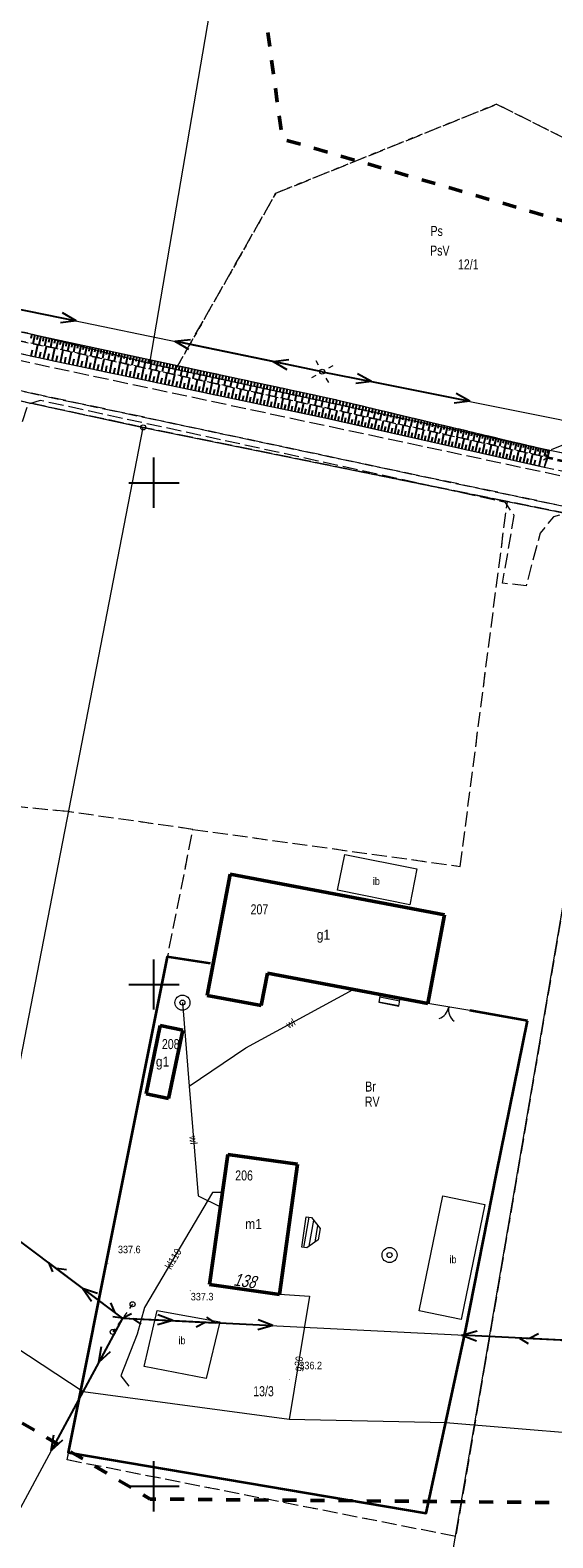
# Model space of a CAD drawing. Header units: metres. Extents: x 7523615 to 7533948, y 5492686 to 5502120.
# Tile 98 of 256: x 7529488 to 7529540, y 5497995 to 5498145. Entities that reach past the tile are written whole.
import ezdxf
from ezdxf.enums import TextEntityAlignment as Align

# ---------------------------------------------------------------- set-up
doc = ezdxf.new("R2010")
doc.units = ezdxf.units.M
for name, pattern in [('1.0_0.5', [1.5, 1, -0.5]), ('1.4_1.4', [2.8, 1.4, -1.4]), ('1.5_0.5', [2, 1.5, -0.5]), ('219-500', [0]), ('egkk-500', [2, 1.5, -0.5]), ('egug-500', [1, 0.5, -0.5]), ('otkz_500', [1, 0.5, -0.5]), ('otob_500', [0]), ('suep_nn_500', [0]), ('supp_500', [1, 0.5, -0.5]), ('sutp_500', [0])]:
    doc.linetypes.add(name, pattern=pattern)
doc.layers.get('0').update_dxf_attribs({"color": 2, "lineweight": 5})
doc.styles.get("Standard").update_dxf_attribs({"font": 'Working1250', "width": 0.75})
doc.linetypes.add('902-500', pattern='A,3.75,0,[1,ksztalty.shx,S=0.5,R=0,X=0,Y=0],3.75', length=7.5)

# ---------------------------------------------------------------- blocks, each defined once
blk = doc.blocks.new('202')
at = {"color": 0, "linetype": 'Continuous', "lineweight": 0}
blk.add_circle((0, 0), 0.25, dxfattribs=at)
blk = doc.blocks.new('203')
at = {"linetype": 'Continuous', "lineweight": 0}
h = blk.add_hatch(color=0, dxfattribs=at)
edge = h.paths.add_edge_path()
edge.add_arc((0, 0), 0.045, 0, 360)
blk = doc.blocks.new('SM01')
at = {"color": 0, "linetype": 'Continuous', "lineweight": 13}
for p, q in [((-0.53, 0.531), (-0.883, 0.884)), ((0.531, 0.531), (0.884, 0.884)), ((-0.53, -0.53), (-0.883, -0.883)), ((0.531, -0.53), (0.884, -0.883))]:
    blk.add_line(p, q, dxfattribs=at)
blk.add_circle((0, 0), 0.25, dxfattribs=at)
blk = doc.blocks.new('US13')
at = {"color": 0, "linetype": 'Continuous', "lineweight": 13}
for radius in [0.75, 0.25]:
    blk.add_circle((0, 0), radius, dxfattribs=at)
blk = doc.blocks.new('IB05')
at = {"color": 0, "linetype": 'Continuous', "lineweight": 13}
for q in [(0.354, 0.354), (0.354, -0.354)]:
    blk.add_line((0, 0), q, dxfattribs=at)
blk = doc.blocks.new('SM05')
at = {"color": 0, "linetype": 'Continuous', "lineweight": 13}
blk.add_circle((0, 0), 0.25, dxfattribs=at)
blk = doc.blocks.new('SUEP1')
at = {"color": 0, "linetype": 'Continuous'}
for p, q in [((0, 0), (5, 0)), ((5, 0), (3.5, 0.5)), ((5, 0), (3.5, -0.5)), ((5, 0), (15, 0)), ((15, 0), (13.5, 0.5)), ((15, 0), (13.5, -0.5))]:
    blk.add_line(p, q, dxfattribs=at)
blk = doc.blocks.new('SUTP')
at = {"color": 0, "linetype": 'Continuous'}
for p, q in [((0, 0), (0.866, 0.5)), ((0, 0), (9.232, 0)), ((1.866, -0.5), (1, 0)), ((7.366, -0.5), (8.232, 0)), ((9.232, 0), (8.366, 0.5))]:
    blk.add_line(p, q, dxfattribs=at)
blk = doc.blocks.new('OK02')
at = {"color": 0, "linetype": 'Continuous', "lineweight": 0}
for centre, start, end in [((-1.5, 0), 0, 60), ((1.5, 0), 120, 180)]:
    blk.add_arc(centre, 1.5, start, end, dxfattribs=at)
blk = doc.blocks.new('PW01')
at = {"linetype": 'Continuous', "lineweight": 13}
h = blk.add_hatch(color=0, dxfattribs=at)
edge = h.paths.add_edge_path()
edge.add_arc((0, 0), 0.045, 0, 360)
blk = doc.blocks.new('RAMKA500K')
at = {"color": 0}
for p, q in [((297.5, 250), (302.5, 250)), ((300, 247.5), (300, 250)), ((300, 97.5), (300, 102.5)), ((297.5, 100), (302.5, 100)), ((300, 47.5), (300, 52.5)), ((297.5, 50), (302.5, 50)), ((300, 0), (300, 2.5)), ((297.5, 0), (302.5, 0))]:
    blk.add_line(p, q, dxfattribs=at)

msp = doc.modelspace()

# ---------------------------------------------------------------- linework, layer by layer
at = {"layer": '000 Inne (niezydentyfikowane)', "color": 7, "linetype": 'CONTINUOUS', "lineweight": 25, "flags": 128}
for points in [[(7529487.84, 5498114.79), (7529487.74, 5498114.35)], [(7529488.13, 5498114.73), (7529487.94, 5498113.85)], [(7529488.42, 5498114.66), (7529488.33, 5498114.23)], [(7529488.71, 5498114.6), (7529488.52, 5498113.73)], [(7529489, 5498114.54), (7529488.91, 5498114.1)], [(7529489.29, 5498114.47), (7529489.1, 5498113.61)], [(7529487.75, 5498112.6), (7529487.89, 5498113.22)], [(7529488.17, 5498112.51), (7529488.44, 5498113.75)], [(7529488.59, 5498112.42), (7529488.72, 5498113.04)], [(7529489, 5498112.33), (7529489.28, 5498113.58)], [(7529489.58, 5498114.41), (7529489.49, 5498113.98)], [(7529489.87, 5498114.35), (7529489.68, 5498113.49)], [(7529489.84, 5498112.14), (7529490.12, 5498113.4)], [(7529490.15, 5498114.29), (7529490.06, 5498113.86)], [(7529490.44, 5498114.23), (7529490.25, 5498113.37)], [(7529490.72, 5498114.17), (7529490.63, 5498113.74)], [(7529490.68, 5498111.97), (7529490.94, 5498113.22)], [(7529491.01, 5498114.1), (7529490.82, 5498113.25)], [(7529491.29, 5498114.04), (7529491.2, 5498113.61)], [(7529491.58, 5498113.98), (7529491.39, 5498113.12)], [(7529491.51, 5498111.79), (7529491.77, 5498113.04)], [(7529491.86, 5498113.92), (7529491.77, 5498113.49)], [(7529492.15, 5498113.86), (7529491.97, 5498113)], [(7529492.44, 5498113.8), (7529492.34, 5498113.37)], [(7529492.73, 5498113.74), (7529492.54, 5498112.87)], [(7529493.01, 5498113.67), (7529492.92, 5498113.24)], [(7529493.3, 5498113.61), (7529493.12, 5498112.74)], [(7529493.59, 5498113.55), (7529493.5, 5498113.11)], [(7529493.88, 5498113.49), (7529493.69, 5498112.62)], [(7529494.17, 5498113.42), (7529494.08, 5498112.99)], [(7529494.46, 5498113.36), (7529494.28, 5498112.49)], [(7529494.75, 5498113.3), (7529494.66, 5498112.86)], [(7529495.05, 5498113.24), (7529494.86, 5498112.36)], [(7529495.34, 5498113.17), (7529495.24, 5498112.73)], [(7529495.63, 5498113.11), (7529495.44, 5498112.23)], [(7529495.93, 5498113.05), (7529495.83, 5498112.61)], [(7529496.22, 5498112.99), (7529496.03, 5498112.1)], [(7529496.52, 5498112.92), (7529496.42, 5498112.48)], [(7529489.42, 5498112.23), (7529489.56, 5498112.86)], [(7529490.26, 5498112.05), (7529490.39, 5498112.68)], [(7529491.1, 5498111.88), (7529491.23, 5498112.5)], [(7529491.93, 5498111.7), (7529492.06, 5498112.33)], [(7529492.34, 5498111.62), (7529492.6, 5498112.86)], [(7529492.75, 5498111.53), (7529492.88, 5498112.15)], [(7529493.16, 5498111.45), (7529493.42, 5498112.68)], [(7529493.57, 5498111.36), (7529493.7, 5498111.97)], [(7529493.97, 5498111.27), (7529494.23, 5498112.5)], [(7529494.38, 5498111.19), (7529494.51, 5498111.8)], [(7529494.78, 5498111.1), (7529495.04, 5498112.32)], [(7529495.19, 5498111.02), (7529495.31, 5498111.63)], [(7529495.59, 5498110.94), (7529495.84, 5498112.14)], [(7529495.99, 5498110.85), (7529496.12, 5498111.45)], [(7529496.39, 5498110.77), (7529496.64, 5498111.97)], [(7529496.81, 5498112.86), (7529496.62, 5498111.97)], [(7529497.11, 5498112.8), (7529497.01, 5498112.35)], [(7529497.18, 5498110.6), (7529497.43, 5498111.79)], [(7529497.4, 5498112.73), (7529497.21, 5498111.84)], [(7529497.7, 5498112.67), (7529497.6, 5498112.22)], [(7529498, 5498112.6), (7529497.81, 5498111.71)], [(7529497.97, 5498110.44), (7529498.22, 5498111.62)], [(7529498.3, 5498112.54), (7529498.2, 5498112.09)], [(7529498.59, 5498112.48), (7529498.4, 5498111.58)], [(7529498.75, 5498110.27), (7529499, 5498111.45)], [(7529498.89, 5498112.41), (7529498.8, 5498111.96)], [(7529499.19, 5498112.35), (7529499, 5498111.45)], [(7529499.49, 5498112.28), (7529499.4, 5498111.83)], [(7529499.79, 5498112.22), (7529499.6, 5498111.31)], [(7529500.1, 5498112.15), (7529500, 5498111.7)], [(7529500.4, 5498112.09), (7529500.2, 5498111.18)], [(7529500.7, 5498112.02), (7529500.6, 5498111.57)], [(7529501, 5498111.96), (7529500.81, 5498111.05)], [(7529501.31, 5498111.89), (7529501.21, 5498111.44)], [(7529501.61, 5498111.83), (7529501.41, 5498110.91)], [(7529501.92, 5498111.76), (7529501.82, 5498111.31)], [(7529502.22, 5498111.7), (7529502.02, 5498110.78)], [(7529502.53, 5498111.63), (7529502.43, 5498111.17)], [(7529502.83, 5498111.57), (7529502.64, 5498110.65)], [(7529503.14, 5498111.5), (7529503.04, 5498111.04)], [(7529503.45, 5498111.43), (7529503.25, 5498110.51)], [(7529496.79, 5498110.68), (7529496.91, 5498111.28)], [(7529497.58, 5498110.52), (7529497.7, 5498111.11)], [(7529498.36, 5498110.35), (7529498.49, 5498110.94)], [(7529499.14, 5498110.19), (7529499.27, 5498110.78)], [(7529499.53, 5498110.11), (7529499.78, 5498111.28)], [(7529499.92, 5498110.03), (7529500.04, 5498110.61)], [(7529500.3, 5498109.95), (7529500.55, 5498111.11)], [(7529500.69, 5498109.87), (7529500.81, 5498110.44)], [(7529501.07, 5498109.79), (7529501.31, 5498110.94)], [(7529501.45, 5498109.71), (7529501.57, 5498110.28)], [(7529501.83, 5498109.63), (7529502.07, 5498110.77)], [(7529502.21, 5498109.55), (7529502.33, 5498110.12)], [(7529502.59, 5498109.47), (7529502.83, 5498110.6)], [(7529502.97, 5498109.39), (7529503.09, 5498109.95)], [(7529503.34, 5498109.31), (7529503.58, 5498110.44)], [(7529503.76, 5498111.37), (7529503.66, 5498110.91)], [(7529504.06, 5498111.3), (7529503.87, 5498110.37)], [(7529504.09, 5498109.15), (7529504.33, 5498110.27)], [(7529504.37, 5498111.24), (7529504.27, 5498110.77)], [(7529504.68, 5498111.17), (7529504.48, 5498110.24)], [(7529504.83, 5498109), (7529505.07, 5498110.11)], [(7529504.99, 5498111.1), (7529504.89, 5498110.64)], [(7529505.31, 5498111.04), (7529505.11, 5498110.1)], [(7529505.62, 5498110.97), (7529505.52, 5498110.5)], [(7529505.57, 5498108.84), (7529505.8, 5498109.95)], [(7529505.93, 5498110.9), (7529505.73, 5498109.96)], [(7529506.24, 5498110.84), (7529506.14, 5498110.36)], [(7529506.56, 5498110.77), (7529506.35, 5498109.83)], [(7529506.87, 5498110.7), (7529506.77, 5498110.23)], [(7529507.18, 5498110.63), (7529506.98, 5498109.69)], [(7529507.5, 5498110.57), (7529507.4, 5498110.09)], [(7529507.82, 5498110.5), (7529507.61, 5498109.55)], [(7529508.13, 5498110.43), (7529508.03, 5498109.95)], [(7529508.45, 5498110.36), (7529508.24, 5498109.41)], [(7529508.77, 5498110.29), (7529508.66, 5498109.82)], [(7529509.08, 5498110.23), (7529508.88, 5498109.27)], [(7529509.4, 5498110.16), (7529509.3, 5498109.68)], [(7529509.72, 5498110.09), (7529509.52, 5498109.13)], [(7529510.04, 5498110.02), (7529509.94, 5498109.54)], [(7529510.36, 5498109.95), (7529510.16, 5498108.99)], [(7529503.72, 5498109.23), (7529503.84, 5498109.79)], [(7529504.46, 5498109.07), (7529504.58, 5498109.63)], [(7529505.2, 5498108.92), (7529505.32, 5498109.47)], [(7529505.94, 5498108.76), (7529506.05, 5498109.32)], [(7529506.3, 5498108.69), (7529506.53, 5498109.79)], [(7529506.67, 5498108.61), (7529506.78, 5498109.16)], [(7529507.03, 5498108.54), (7529507.26, 5498109.63)], [(7529507.39, 5498108.46), (7529507.51, 5498109)], [(7529507.75, 5498108.38), (7529507.98, 5498109.47)], [(7529508.11, 5498108.31), (7529508.23, 5498108.85)], [(7529508.47, 5498108.23), (7529508.7, 5498109.31)], [(7529508.83, 5498108.16), (7529508.94, 5498108.69)], [(7529509.18, 5498108.08), (7529509.41, 5498109.15)], [(7529509.54, 5498108.01), (7529509.65, 5498108.54)], [(7529509.89, 5498107.94), (7529510.11, 5498109)], [(7529510.68, 5498109.88), (7529510.58, 5498109.4)], [(7529510.59, 5498107.79), (7529510.82, 5498108.84)], [(7529511, 5498109.81), (7529510.8, 5498108.85)], [(7529511.33, 5498109.74), (7529511.22, 5498109.26)], [(7529511.29, 5498107.64), (7529511.51, 5498108.69)], [(7529511.65, 5498109.68), (7529511.44, 5498108.7)], [(7529511.97, 5498109.61), (7529511.87, 5498109.12)], [(7529511.99, 5498107.5), (7529512.21, 5498108.54)], [(7529512.3, 5498109.54), (7529512.09, 5498108.56)], [(7529512.62, 5498109.47), (7529512.52, 5498108.98)], [(7529512.95, 5498109.4), (7529512.74, 5498108.42)], [(7529513.27, 5498109.33), (7529513.17, 5498108.84)], [(7529513.6, 5498109.26), (7529513.39, 5498108.28)], [(7529513.93, 5498109.19), (7529513.82, 5498108.69)], [(7529514.25, 5498109.12), (7529514.04, 5498108.13)], [(7529514.58, 5498109.05), (7529514.48, 5498108.55)], [(7529514.91, 5498108.98), (7529514.7, 5498107.99)], [(7529515.24, 5498108.9), (7529515.13, 5498108.41)], [(7529515.57, 5498108.83), (7529515.36, 5498107.84)], [(7529515.9, 5498108.76), (7529515.79, 5498108.27)], [(7529516.23, 5498108.69), (7529516.02, 5498107.7)], [(7529516.56, 5498108.62), (7529516.46, 5498108.12)], [(7529516.9, 5498108.55), (7529516.68, 5498107.55)], [(7529517.23, 5498108.48), (7529517.12, 5498107.98)], [(7529510.24, 5498107.86), (7529510.35, 5498108.39)], [(7529510.94, 5498107.71), (7529511.05, 5498108.24)], [(7529511.64, 5498107.57), (7529511.75, 5498108.09)], [(7529512.33, 5498107.42), (7529512.44, 5498107.94)], [(7529512.68, 5498107.35), (7529512.89, 5498108.38)], [(7529513.02, 5498107.28), (7529513.13, 5498107.79)], [(7529513.36, 5498107.21), (7529513.58, 5498108.23)], [(7529513.7, 5498107.14), (7529513.81, 5498107.65)], [(7529514.04, 5498107.06), (7529514.26, 5498108.08)], [(7529514.38, 5498106.99), (7529514.49, 5498107.5)], [(7529514.72, 5498106.92), (7529514.93, 5498107.94)], [(7529515.05, 5498106.85), (7529515.16, 5498107.36)], [(7529515.39, 5498106.78), (7529515.6, 5498107.79)], [(7529515.72, 5498106.71), (7529515.83, 5498107.21)], [(7529516.05, 5498106.64), (7529516.26, 5498107.64)], [(7529516.39, 5498106.57), (7529516.49, 5498107.07)], [(7529516.72, 5498106.5), (7529516.92, 5498107.5)], [(7529517.05, 5498106.43), (7529517.15, 5498106.93)], [(7529517.56, 5498108.41), (7529517.35, 5498107.4)], [(7529517.37, 5498106.36), (7529517.6, 5498107.35)], [(7529517.9, 5498108.33), (7529517.78, 5498107.83)], [(7529518.23, 5498108.25), (7529517.99, 5498107.26)], [(7529518.03, 5498106.22), (7529518.25, 5498107.2)], [(7529518.56, 5498108.17), (7529518.45, 5498107.68)], [(7529518.89, 5498108.1), (7529518.66, 5498107.11)], [(7529518.69, 5498106.07), (7529518.91, 5498107.05)], [(7529519.22, 5498108.02), (7529519.11, 5498107.53)], [(7529519.55, 5498107.94), (7529519.32, 5498106.96)], [(7529519.88, 5498107.86), (7529519.76, 5498107.38)], [(7529520.2, 5498107.79), (7529519.97, 5498106.82)], [(7529520.52, 5498107.71), (7529520.41, 5498107.23)], [(7529520.84, 5498107.63), (7529520.62, 5498106.67)], [(7529521.16, 5498107.56), (7529521.05, 5498107.08)], [(7529521.48, 5498107.48), (7529521.26, 5498106.53)], [(7529521.8, 5498107.41), (7529521.69, 5498106.93)], [(7529522.11, 5498107.33), (7529521.89, 5498106.39)], [(7529522.43, 5498107.26), (7529522.32, 5498106.79)], [(7529522.74, 5498107.18), (7529522.52, 5498106.25)], [(7529523.05, 5498107.11), (7529522.94, 5498106.64)], [(7529523.36, 5498107.03), (7529523.14, 5498106.11)], [(7529523.67, 5498106.96), (7529523.56, 5498106.5)], [(7529517.7, 5498106.29), (7529517.81, 5498106.78)], [(7529518.36, 5498106.14), (7529518.47, 5498106.63)], [(7529519.02, 5498105.99), (7529519.13, 5498106.49)], [(7529519.35, 5498105.92), (7529519.57, 5498106.91)], [(7529519.68, 5498105.84), (7529519.79, 5498106.34)], [(7529520.01, 5498105.77), (7529520.23, 5498106.76)], [(7529520.34, 5498105.7), (7529520.45, 5498106.19)], [(7529520.67, 5498105.62), (7529520.89, 5498106.61)], [(7529521, 5498105.55), (7529521.11, 5498106.04)], [(7529521.33, 5498105.47), (7529521.55, 5498106.47)], [(7529521.66, 5498105.4), (7529521.77, 5498105.89)], [(7529521.99, 5498105.32), (7529522.22, 5498106.32)], [(7529522.33, 5498105.25), (7529522.44, 5498105.75)], [(7529522.66, 5498105.17), (7529522.88, 5498106.17)], [(7529522.99, 5498105.1), (7529523.1, 5498105.6)], [(7529523.32, 5498105.02), (7529523.55, 5498106.02)], [(7529523.66, 5498104.95), (7529523.77, 5498105.45)], [(7529523.97, 5498106.89), (7529523.76, 5498105.97)], [(7529523.99, 5498104.87), (7529524.21, 5498105.87)], [(7529524.28, 5498106.82), (7529524.17, 5498106.36)], [(7529524.58, 5498106.74), (7529524.37, 5498105.84)], [(7529524.66, 5498104.72), (7529524.88, 5498105.72)], [(7529524.88, 5498106.67), (7529524.78, 5498106.22)], [(7529525.18, 5498106.6), (7529524.97, 5498105.7)], [(7529525.32, 5498104.57), (7529525.55, 5498105.58)], [(7529525.48, 5498106.53), (7529525.38, 5498106.08)], [(7529525.78, 5498106.46), (7529525.57, 5498105.57)], [(7529526.08, 5498106.39), (7529525.97, 5498105.95)], [(7529525.99, 5498104.42), (7529526.22, 5498105.43)], [(7529526.37, 5498106.32), (7529526.16, 5498105.44)], [(7529526.67, 5498106.25), (7529526.56, 5498105.81)], [(7529526.96, 5498106.18), (7529526.75, 5498105.31)], [(7529527.25, 5498106.11), (7529527.15, 5498105.68)], [(7529527.54, 5498106.04), (7529527.34, 5498105.18)], [(7529527.83, 5498105.97), (7529527.73, 5498105.54)], [(7529528.12, 5498105.9), (7529527.91, 5498105.05)], [(7529528.4, 5498105.84), (7529528.3, 5498105.41)], [(7529528.69, 5498105.77), (7529528.48, 5498104.92)], [(7529528.97, 5498105.7), (7529528.87, 5498105.28)], [(7529529.25, 5498105.63), (7529529.05, 5498104.8)], [(7529529.53, 5498105.57), (7529529.43, 5498105.15)], [(7529529.81, 5498105.5), (7529529.61, 5498104.67)], [(7529530.09, 5498105.44), (7529529.99, 5498105.02)], [(7529524.32, 5498104.8), (7529524.43, 5498105.3)], [(7529524.99, 5498104.65), (7529525.1, 5498105.15)], [(7529525.66, 5498104.5), (7529525.77, 5498105)], [(7529526.33, 5498104.35), (7529526.44, 5498104.85)], [(7529526.66, 5498104.27), (7529526.89, 5498105.28)], [(7529527, 5498104.2), (7529527.11, 5498104.7)], [(7529527.33, 5498104.12), (7529527.56, 5498105.13)], [(7529527.67, 5498104.05), (7529527.78, 5498104.55)], [(7529528, 5498103.97), (7529528.23, 5498104.98)], [(7529528.34, 5498103.89), (7529528.45, 5498104.4)], [(7529528.68, 5498103.82), (7529528.9, 5498104.83)], [(7529529.01, 5498103.74), (7529529.13, 5498104.25)], [(7529529.35, 5498103.67), (7529529.58, 5498104.68)], [(7529529.69, 5498103.59), (7529529.8, 5498104.1)], [(7529530.02, 5498103.52), (7529530.25, 5498104.53)], [(7529530.36, 5498105.37), (7529530.17, 5498104.55)], [(7529530.36, 5498103.44), (7529530.47, 5498103.95)], [(7529530.64, 5498105.3), (7529530.54, 5498104.89)], [(7529530.7, 5498103.36), (7529530.93, 5498104.38)], [(7529530.91, 5498105.24), (7529530.72, 5498104.42)], [(7529531.18, 5498105.17), (7529531.09, 5498104.77)], [(7529531.45, 5498105.11), (7529531.26, 5498104.3)], [(7529531.37, 5498103.21), (7529531.6, 5498104.23)], [(7529531.72, 5498105.05), (7529531.63, 5498104.64)], [(7529531.99, 5498104.98), (7529531.8, 5498104.18)], [(7529532.05, 5498103.06), (7529532.28, 5498104.08)], [(7529532.26, 5498104.92), (7529532.17, 5498104.52)], [(7529532.53, 5498104.86), (7529532.34, 5498104.06)], [(7529532.79, 5498104.79), (7529532.7, 5498104.4)], [(7529532.73, 5498102.91), (7529532.96, 5498103.92)], [(7529533.06, 5498104.73), (7529532.87, 5498103.94)], [(7529533.32, 5498104.67), (7529533.22, 5498104.28)], [(7529533.58, 5498104.61), (7529533.39, 5498103.83)], [(7529533.84, 5498104.54), (7529533.75, 5498104.16)], [(7529534.1, 5498104.48), (7529533.91, 5498103.71)], [(7529534.35, 5498104.42), (7529534.26, 5498104.04)], [(7529534.61, 5498104.36), (7529534.43, 5498103.6)], [(7529534.87, 5498104.3), (7529534.78, 5498103.92)], [(7529535.12, 5498104.24), (7529534.94, 5498103.48)], [(7529535.37, 5498104.18), (7529535.28, 5498103.8)], [(7529535.62, 5498104.12), (7529535.45, 5498103.37)], [(7529535.87, 5498104.06), (7529535.79, 5498103.69)], [(7529536.12, 5498104), (7529535.95, 5498103.26)], [(7529536.37, 5498103.94), (7529536.28, 5498103.57)], [(7529531.04, 5498103.29), (7529531.15, 5498103.79)], [(7529531.71, 5498103.14), (7529531.83, 5498103.64)], [(7529532.39, 5498102.98), (7529532.51, 5498103.49)], [(7529533.07, 5498102.83), (7529533.18, 5498103.34)], [(7529533.41, 5498102.75), (7529533.64, 5498103.77)], [(7529533.75, 5498102.68), (7529533.86, 5498103.19)], [(7529534.09, 5498102.6), (7529534.32, 5498103.62)], [(7529534.43, 5498102.52), (7529534.54, 5498103.03)], [(7529534.77, 5498102.45), (7529535, 5498103.47)], [(7529535.11, 5498102.37), (7529535.23, 5498102.88)], [(7529535.45, 5498102.29), (7529535.68, 5498103.32)], [(7529535.79, 5498102.22), (7529535.91, 5498102.73)], [(7529536.14, 5498102.14), (7529536.37, 5498103.16)], [(7529536.62, 5498103.88), (7529536.44, 5498103.15)], [(7529536.48, 5498102.06), (7529536.59, 5498102.58)], [(7529536.86, 5498103.82), (7529536.78, 5498103.46)], [(7529536.82, 5498101.99), (7529537.05, 5498103.01)], [(7529537.11, 5498103.77), (7529536.94, 5498103.04)], [(7529537.17, 5498101.91), (7529537.28, 5498102.42)], [(7529537.35, 5498103.71), (7529537.27, 5498103.35)], [(7529537.6, 5498103.65), (7529537.42, 5498102.93)], [(7529537.52, 5498101.83), (7529537.75, 5498102.86)], [(7529537.84, 5498103.59), (7529537.75, 5498103.23)], [(7529538.08, 5498103.54), (7529537.91, 5498102.82)], [(7529538.33, 5498103.48), (7529538.24, 5498103.12)], [(7529538.57, 5498103.42), (7529538.4, 5498102.71)], [(7529538.4, 5498101.63), (7529538.63, 5498102.66)], [(7529538.81, 5498103.36), (7529538.73, 5498103.01)], [(7529539.06, 5498103.3), (7529538.89, 5498102.6)], [(7529539.3, 5498103.25), (7529539.22, 5498102.9)], [(7529537.9, 5498101.74), (7529538.02, 5498102.26)]]:
    msp.add_lwpolyline(points, dxfattribs=at)
at = {"layer": '217-kontur klasyfikacyjny', "color": 7, "linetype": 'egkk-500', "lineweight": 18, "flags": 128}
for points in [[(7529512.14, 5498128.84), (7529534.15, 5498137.71)], [(7529534.15, 5498137.71), (7529560.82, 5498124.34)], [(7529502.17, 5498111.31), (7529512.14, 5498128.84)], [(7529486.93, 5498115.04), (7529499.54, 5498111.9)], [(7529499.54, 5498111.9), (7529499.97, 5498111.79)], [(7529499.97, 5498111.79), (7529502.17, 5498111.31)], [(7529502.17, 5498111.31), (7529539.45, 5498103.24)], [(7529498.93, 5498105.51), (7529480.37, 5498109.5)], [(7529535.22, 5498098.13), (7529498.93, 5498105.51)], [(7529539.45, 5498103.24), (7529544.85, 5498102.18)], [(7529530.53, 5498061.77), (7529535.22, 5498098.13)], [(7529541.32, 5498096.89), (7529535.22, 5498098.13)], [(7529491.42, 5498067.22), (7529445.21, 5498071.72)], [(7529503.89, 5498065.45), (7529491.42, 5498067.22)], [(7529491.36, 5498002.62), (7529503.89, 5498065.45)], [(7529503.89, 5498065.45), (7529530.53, 5498061.77)], [(7529541.19, 5498060.26), (7529533.04, 5498012.51)], [(7529533.04, 5498012.51), (7529530.07, 5497995)], [(7529530.07, 5497995), (7529491.36, 5498002.62)]]:
    msp.add_lwpolyline(points, dxfattribs=at)
at = {"layer": '218-kontur użytku gruntowego', "color": 7, "linetype": 'egug-500', "lineweight": 18, "flags": 128}
for points in [[(7529534.15, 5498137.71), (7529512.14, 5498128.84)], [(7529560.82, 5498124.34), (7529534.15, 5498137.71)], [(7529512.14, 5498128.84), (7529502.17, 5498111.31)], [(7529486.93, 5498115.04), (7529499.54, 5498111.9)], [(7529499.54, 5498111.9), (7529499.97, 5498111.79)], [(7529499.97, 5498111.79), (7529502.17, 5498111.31)], [(7529502.17, 5498111.31), (7529539.45, 5498103.24)], [(7529480.37, 5498109.5), (7529498.93, 5498105.51)], [(7529498.93, 5498105.51), (7529535.22, 5498098.13)], [(7529539.45, 5498103.24), (7529544.85, 5498102.18)], [(7529530.53, 5498061.77), (7529535.22, 5498098.13)], [(7529535.22, 5498098.13), (7529541.32, 5498096.89)], [(7529491.42, 5498067.22), (7529445.21, 5498071.72)], [(7529503.89, 5498065.45), (7529491.42, 5498067.22)], [(7529491.36, 5498002.62), (7529503.89, 5498065.45)], [(7529503.89, 5498065.45), (7529530.53, 5498061.77)], [(7529541.19, 5498060.26), (7529533.04, 5498012.51)], [(7529533.04, 5498012.51), (7529530.07, 5497995)], [(7529530.07, 5497995), (7529491.36, 5498002.62)]]:
    msp.add_lwpolyline(points, dxfattribs=at)
at = {"layer": '219-działka ewidencyjna', "color": 3, "linetype": '219-500', "lineweight": 18, "flags": 128}
for points in [[(7529519.43, 5498228.11), (7529499.54, 5498111.9)], [(7529486.93, 5498115.04), (7529499.54, 5498111.9)], [(7529499.54, 5498111.9), (7529499.97, 5498111.79)], [(7529499.97, 5498111.79), (7529539.45, 5498103.24)], [(7529480.37, 5498109.5), (7529498.93, 5498105.51)], [(7529482.87, 5498022.92), (7529498.93, 5498105.51)], [(7529498.93, 5498105.51), (7529541.32, 5498096.89)], [(7529539.45, 5498103.24), (7529544.85, 5498102.18)], [(7529520.93, 5497941.47), (7529547.24, 5498095.65)]]:
    msp.add_lwpolyline(points, dxfattribs=at)
at = {"layer": '312-budynek ewidencyjny', "color": 7, "linetype": 'CONTINUOUS', "lineweight": 50, "flags": 128}
for points in [[(7529505.31, 5498048.91), (7529507.6, 5498060.98)], [(7529507.6, 5498060.98), (7529528.95, 5498056.94)], [(7529528.95, 5498056.94), (7529527.28, 5498048.11)], [(7529511.31, 5498051.13), (7529510.7, 5498047.89)], [(7529527.28, 5498048.11), (7529511.31, 5498051.13)], [(7529510.7, 5498047.89), (7529505.31, 5498048.91)], [(7529499.21, 5498039.11), (7529500.63, 5498045.91)], [(7529500.63, 5498045.91), (7529502.88, 5498045.44)], [(7529502.88, 5498045.44), (7529501.46, 5498038.64)], [(7529501.46, 5498038.64), (7529499.21, 5498039.11)], [(7529505.55, 5498020.09), (7529507.35, 5498033.05)], [(7529507.35, 5498033.05), (7529514.3, 5498032.08)], [(7529514.3, 5498032.08), (7529512.5, 5498019.12)], [(7529512.5, 5498019.12), (7529505.55, 5498020.09)]]:
    msp.add_lwpolyline(points, dxfattribs=at)
at = {"layer": '352-schody', "color": 7, "linetype": 'CONTINUOUS', "lineweight": 18, "flags": 128}
for points in [[(7529522.55, 5498049), (7529522.4, 5498048.22), (7529524.4, 5498047.84), (7529524.55, 5498048.63)], [(7529522.55, 5498049), (7529522.4, 5498048.22), (7529524.4, 5498047.84), (7529524.55, 5498048.63)], [(7529515.17, 5498026.86), (7529515.69, 5498026.79), (7529516.57, 5498025.69), (7529516.37, 5498024.54), (7529515.22, 5498023.76), (7529514.75, 5498023.82)], [(7529515.17, 5498026.86), (7529515.69, 5498026.79), (7529516.57, 5498025.69), (7529516.37, 5498024.54), (7529515.22, 5498023.76), (7529514.75, 5498023.82)]]:
    msp.add_lwpolyline(points, close=True, dxfattribs=at)
for points in [[(7529522.5, 5498048.76), (7529524.5, 5498048.38)], [(7529522.41, 5498048.27), (7529524.41, 5498047.89)], [(7529514.94, 5498023.8), (7529515.46, 5498026.82)], [(7529515.47, 5498023.93), (7529515.92, 5498026.5)], [(7529516.05, 5498024.32), (7529516.33, 5498025.98)]]:
    msp.add_lwpolyline(points, dxfattribs=at)
at = {"layer": 'brama', "color": 7, "linetype": 'otob_500', "lineweight": 18, "flags": 128}
msp.add_lwpolyline([(7529531.49, 5498047.4), (7529527.28, 5498048.11)], dxfattribs=at)
at = {"layer": 'inna budowla', "color": 7, "linetype": 'CONTINUOUS', "lineweight": 18, "flags": 128}
for points in [[(7529525.49, 5498057.95), (7529518.29, 5498059.4), (7529519.01, 5498062.96), (7529526.21, 5498061.51)], [(7529532.98, 5498028.07), (7529530.63, 5498016.62), (7529526.43, 5498017.48), (7529528.78, 5498028.93)], [(7529500.31, 5498017.5), (7529506.58, 5498016.39), (7529505.19, 5498010.75), (7529499.03, 5498011.94)]]:
    msp.add_lwpolyline(points, close=True, dxfattribs=at)
at = {"layer": 'jezdnia', "color": 7, "linetype": '1.5_0.5', "lineweight": 18, "flags": 128}
for points in [[(7529785.93, 5498055.25), (7529788.19, 5498053.07), (7529784.18, 5498046.62), (7529782.41, 5498044.07), (7529778.45, 5498044.14), (7529779.89, 5498045.98), (7529778.9, 5498047.17), (7529777.4, 5498048.31), (7529776.76, 5498048.72), (7529751.34, 5498053.96), (7529724.5, 5498059.44), (7529704.79, 5498063.42), (7529694.01, 5498065.63), (7529678.42, 5498068.99), (7529662.47, 5498072.11), (7529649.53, 5498074.84), (7529638.26, 5498077.16), (7529629.79, 5498079), (7529614.86, 5498082.17), (7529602.97, 5498084.69), (7529585.62, 5498088.33), (7529565.36, 5498092.48), (7529541.14, 5498097.58), (7529516.37, 5498102.83), (7529488.83, 5498108.68), (7529477.7, 5498111.24), (7529460.7, 5498114.72), (7529450.92, 5498116.83), (7529437.26, 5498119.72), (7529432.83, 5498120.56), (7529431.2, 5498120.88), (7529408.14, 5498125.59), (7529402.5, 5498126.77), (7529396.95, 5498128), (7529379.42, 5498131.51), (7529367.63, 5498133.99), (7529361.17, 5498135.3), (7529360.24, 5498135.44), (7529349.14, 5498137.74), (7529345.54, 5498138.49), (7529341.69, 5498139.21), (7529330.62, 5498141.46), (7529317.69, 5498143.99), (7529309.41, 5498145.63), (7529299.42, 5498147.59), (7529284.3, 5498151), (7529270.76, 5498154.05), (7529259.16, 5498156.59), (7529254.28, 5498157.61), (7529244.95, 5498159.31), (7529237.55, 5498160.48), (7529212.53, 5498163.8), (7529199.9, 5498165.44), (7529181.18, 5498167.93), (7529173.38, 5498168.98), (7529169.82, 5498169.37), (7529170.24, 5498172.26), (7529173.9, 5498171.84), (7529175.63, 5498171.6), (7529180.6, 5498170.97), (7529181.38, 5498170.86), (7529195.19, 5498168.92), (7529198.55, 5498168.53), (7529212.85, 5498166.75), (7529238.1, 5498163.35), (7529245.64, 5498162.21), (7529254.52, 5498160.63), (7529259.9, 5498159.49), (7529271.2, 5498156.77), (7529274.65, 5498155.99), (7529281.24, 5498154.48), (7529284.2, 5498153.83), (7529288.55, 5498152.9), (7529299.94, 5498150.46), (7529309.81, 5498148.54), (7529318.07, 5498146.89), (7529330.27, 5498144.53), (7529342.75, 5498142.03), (7529346.11, 5498141.34), (7529370.61, 5498136.35), (7529375.61, 5498135.32), (7529396.72, 5498131.05), (7529402.52, 5498129.86), (7529431.72, 5498123.7), (7529433.67, 5498123.37), (7529438.96, 5498122.4), (7529441.55, 5498121.71), (7529452.14, 5498119.48), (7529461.2, 5498117.64), (7529477.86, 5498114.14), (7529489.67, 5498111.54), (7529517, 5498105.72), (7529541.56, 5498100.49), (7529565.95, 5498095.38), (7529586.13, 5498091.19), (7529602.72, 5498087.74), (7529615.55, 5498085.04), (7529630.32, 5498081.91), (7529650.19, 5498077.71), (7529663.1, 5498075), (7529679.11, 5498071.67), (7529695.33, 5498068.38), (7529705.49, 5498066.35), (7529725.14, 5498062.37), (7529752.25, 5498056.83), (7529778.27, 5498051.95), (7529780.14, 5498051.92), (7529782.01, 5498052.16), (7529783.73, 5498053.07), (7529784.73, 5498053.81)], [(7529367.63, 5498133.99), (7529379.42, 5498131.51), (7529396.95, 5498128), (7529402.5, 5498126.77), (7529408.14, 5498125.59), (7529431.2, 5498120.88), (7529432.83, 5498120.56), (7529437.26, 5498119.72), (7529450.92, 5498116.83), (7529460.7, 5498114.72), (7529477.7, 5498111.24), (7529488.83, 5498108.68), (7529516.37, 5498102.83), (7529541.14, 5498097.58), (7529565.36, 5498092.48), (7529585.62, 5498088.33), (7529602.97, 5498084.69), (7529614.86, 5498082.17), (7529629.79, 5498079), (7529638.26, 5498077.16), (7529649.53, 5498074.84), (7529662.47, 5498072.11), (7529678.42, 5498068.99), (7529694.01, 5498065.63), (7529704.79, 5498063.42), (7529724.5, 5498059.44), (7529751.34, 5498053.96), (7529776.76, 5498048.72), (7529777.4, 5498048.31), (7529778.9, 5498047.17), (7529779.89, 5498045.98), (7529777.17, 5498040.24), (7529776.46, 5498040.46), (7529778.59, 5498045.2), (7529777.83, 5498047), (7529776.42, 5498047.82), (7529774.6, 5498048.49), (7529754.6, 5498052.7), (7529731.36, 5498057.41), (7529708.33, 5498062.17), (7529684.89, 5498066.86), (7529662.31, 5498071.5), (7529638.11, 5498076.49), (7529633.05, 5498076.99), (7529632.08, 5498076.55), (7529628.34, 5498077.47), (7529628.25, 5498078.38), (7529613.75, 5498081.73), (7529589.06, 5498086.82), (7529564.85, 5498091.97), (7529541.07, 5498096.93), (7529539.82, 5498096.6), (7529538.48, 5498094.97), (7529537.08, 5498089.73), (7529534.74, 5498089.99), (7529535.91, 5498096.73), (7529535.05, 5498098.01), (7529516.21, 5498102.19), (7529488.67, 5498108.19), (7529487.43, 5498107.8), (7529486.83, 5498106.01), (7529482.86, 5498106.93), (7529482.85, 5498108.21), (7529482.52, 5498109.49), (7529460.53, 5498114.19), (7529437.97, 5498118.71), (7529436.53, 5498117.85), (7529433.67, 5498118.49), (7529432.27, 5498119.85), (7529407.99, 5498125.02), (7529402.01, 5498125.96), (7529400.38, 5498123.23), (7529397.72, 5498111.27), (7529390.3, 5498113.08), (7529394.56, 5498122.01), (7529396.91, 5498125.21), (7529396.94, 5498127.14), (7529385.23, 5498129.84), (7529367.47, 5498133.4)], [(7529538.89, 5498101.52), (7529539.41, 5498103.22), (7529552.75, 5498108.5), (7529558.76, 5498113.48), (7529566.17, 5498123.81), (7529568.52, 5498122.91), (7529560.71, 5498111.55), (7529553.72, 5498106.4), (7529544.92, 5498102.17), (7529544.49, 5498100.36)]]:
    msp.add_lwpolyline(points, close=True, dxfattribs=at)
at = {"layer": 'ogrodzenie trwałe', "color": 7, "linetype": '902-500', "lineweight": 35, "flags": 128}
for points in [[(7529505.64, 5498052.09), (7529501.3, 5498052.76), (7529491.44, 5498003.38), (7529527.13, 5497997.31), (7529531.06, 5498015.49)], [(7529537.22, 5498046.38), (7529531.49, 5498047.4)], [(7529531.06, 5498015.49), (7529534.15, 5498031.17), (7529537.22, 5498046.38)]]:
    msp.add_lwpolyline(points, dxfattribs=at)
at = {"layer": 'przepust', "color": 7, "linetype": 'otkz_500', "lineweight": 35, "flags": 128}
msp.add_lwpolyline([(7529539.26, 5498102.52), (7529544.73, 5498101.2)], dxfattribs=at)
at = {"layer": 'przewód elektroenergetyczny niskiego napięcia', "color": 1, "linetype": 'suep_nn_500', "lineweight": 18, "flags": 128}
for points in [[(7529477.56, 5498119.15), (7529516.77, 5498111.06)], [(7529516.77, 5498111.06), (7529554.82, 5498103.42)], [(7529461.57, 5498043.13), (7529496.88, 5498016.76)], [(7529496.88, 5498016.76), (7529477.19, 5497980.25)], [(7529496.88, 5498016.76), (7529545.66, 5498014.31)]]:
    msp.add_lwpolyline(points, dxfattribs=at)
at = {"layer": 'przewód gazowy', "color": 7, "linetype": 'CONTINUOUS', "lineweight": 18, "flags": 128}
for points in [[(7529708.05, 5498006.14), (7529695.67, 5498004.09), (7529683.09, 5498002.19), (7529676.36, 5498000.32), (7529657.8, 5498000.51), (7529650.66, 5498000.27), (7529641.31, 5498000.44), (7529615.23, 5498001.31), (7529604.35, 5498001.53), (7529589.56, 5498000.47), (7529574.29, 5498002.95), (7529549.11, 5498004.66), (7529529.08, 5498006.31), (7529513.49, 5498006.66), (7529492.94, 5498009.4), (7529483.39, 5498015.68), (7529458.86, 5498034.68), (7529429.02, 5498057.81), (7529418.73, 5498065.19), (7529411.3, 5498070.39), (7529405.26, 5498073.79), (7529394.58, 5498082.54), (7529379.93, 5498093.06), (7529364.83, 5498103.35)], [(7529512.5, 5498019.13), (7529515.5, 5498018.93), (7529513.49, 5498006.66)]]:
    msp.add_lwpolyline(points, dxfattribs=at)
at = {"layer": 'przewód kanalizacyjny', "color": 7, "linetype": 'CONTINUOUS', "lineweight": 18, "flags": 128}
msp.add_lwpolyline([(7529506.83, 5498029.28), (7529505.84, 5498029.26), (7529499.04, 5498017.8), (7529498.33, 5498015.15), (7529496.7, 5498010.99), (7529497.5, 5498009.97)], dxfattribs=at)
at = {"layer": 'przewód telekomunikacyjny napowietrzny', "color": 30, "linetype": 'sutp_500', "lineweight": 18, "flags": 128}
for points in [[(7529461.57, 5498043.13), (7529496.88, 5498016.76)], [(7529496.88, 5498016.76), (7529545.66, 5498014.31)]]:
    msp.add_lwpolyline(points, dxfattribs=at)
at = {"layer": 'przewód wodociągowy', "color": 7, "linetype": 'CONTINUOUS', "lineweight": 18, "flags": 128}
for points in [[(7529503.5, 5498039.86), (7529509.15, 5498043.68), (7529519.86, 5498049.51)], [(7529502.84, 5498048.19), (7529503.5, 5498039.86)], [(7529503.5, 5498039.86), (7529504.39, 5498028.93), (7529506.63, 5498027.85)]]:
    msp.add_lwpolyline(points, dxfattribs=at)
at = {"layer": 'rów przydrożny (poligon)', "color": 7, "linetype": 'CONTINUOUS', "lineweight": 18, "flags": 128}
msp.add_lwpolyline([(7529538.89, 5498101.52), (7529517.21, 5498106.4), (7529489.85, 5498112.14), (7529461.49, 5498118.34), (7529443.54, 5498122.09), (7529443.89, 5498122.93), (7529443.9, 5498123.82), (7529462.06, 5498120.39), (7529490.28, 5498114.26), (7529517.78, 5498108.36), (7529539.41, 5498103.22), (7529539.26, 5498102.52)], close=True, dxfattribs=at)
at = {"layer": 'skarpa nieumocniona', "color": 7, "linetype": '1.0_0.5', "lineweight": 18, "flags": 128}
for points in [[(7529539.41, 5498103.22), (7529539.26, 5498102.52), (7529517.36, 5498107.4), (7529490.18, 5498113.39), (7529461.64, 5498119.28), (7529443.89, 5498122.93), (7529443.9, 5498123.82), (7529462.06, 5498120.39), (7529490.28, 5498114.26), (7529517.78, 5498108.36)], [(7529539.41, 5498103.22), (7529539.26, 5498102.52), (7529517.36, 5498107.4), (7529490.18, 5498113.39), (7529461.64, 5498119.28), (7529443.89, 5498122.93), (7529443.9, 5498123.82), (7529462.06, 5498120.39), (7529490.28, 5498114.26), (7529517.78, 5498108.36)], [(7529443.89, 5498122.93), (7529461.64, 5498119.28), (7529490.18, 5498113.39), (7529517.36, 5498107.4), (7529539.26, 5498102.52), (7529538.89, 5498101.52), (7529517.21, 5498106.4), (7529489.85, 5498112.14), (7529461.49, 5498118.34), (7529443.54, 5498122.09)], [(7529443.89, 5498122.93), (7529461.64, 5498119.28), (7529490.18, 5498113.39), (7529517.36, 5498107.4), (7529539.26, 5498102.52), (7529538.89, 5498101.52), (7529517.21, 5498106.4), (7529489.85, 5498112.14), (7529461.49, 5498118.34), (7529443.54, 5498122.09)]]:
    msp.add_lwpolyline(points, close=True, dxfattribs=at)
at = {"layer": 'słup przewodów napowietrznych', "color": 7, "linetype": 'supp_500', "lineweight": 18, "flags": 128}
msp.add_lwpolyline([(7529497.87, 5498018.13), (7529495.89, 5498015.38)], dxfattribs=at)
at = {"layer": 'Zakres', "color": 5, "linetype": '1.4_1.4', "lineweight": 50, "flags": 128}
msp.add_lwpolyline([(7531743.27, 5499246.67), (7531674.19, 5499075.04), (7531617.16, 5499130.01), (7531497.22, 5499019.6), (7531360.69, 5498909.88), (7531137.38, 5498723.26), (7530837.96, 5498471.05), (7530827.29, 5498468.56), (7530555.83, 5498209.93), (7530490.21, 5498246.48), (7530415.42, 5498175.93), (7530370.97, 5498140.65), (7530313.12, 5498105.37), (7530175.54, 5498113.13), (7530201.64, 5498273.29), (7530135.32, 5498299.4), (7530095.81, 5498250.01), (7529934.94, 5498278.94), (7529886.55, 5498254.6), (7529886.96, 5498227.43), (7529861.56, 5498166.05), (7529795.24, 5498157.58), (7529752.2, 5498064.45), (7529512.79, 5498134.24), (7529497.7, 5498245.62), (7529418.48, 5498260.59), (7529163.77, 5498290.23), (7529123.55, 5498137.12), (7529361.33, 5498088.44), (7529468.57, 5498017.18), (7529499.62, 5497998.73), (7529568.05, 5497998.13), (7529612.5, 5497967.79), (7529759.26, 5497962.85), (7529731.04, 5497742.01), (7529837.62, 5497773.43), (7529926.26, 5498000.98), (7530249.5, 5497965.97), (7530399.55, 5498036.46), (7530504.33, 5498041.17), (7530550.19, 5498000.25), (7530485.28, 5497939.57), (7530567.12, 5497896.53), (7530578.58, 5497865.95), (7530414.96, 5497723.67), (7530456.35, 5497670.63), (7530620.04, 5497828.68), (7530672.25, 5497834.44), (7530708.23, 5497874.66), (7530802.89, 5497949.74), (7531291.02, 5497844.85), (7531633.86, 5497783.35), (7531723.76, 5497752.95), (7531716.74, 5497689.82), (7531638.86, 5497701.8), (7531607.99, 5497651.88), (7531593.17, 5497646.23), (7531554.37, 5497551.69), (7531542.2, 5497533.11), (7531433.37, 5497444.09), (7531365.28, 5497382.71), (7531307.01, 5497340.61), (7531265.62, 5497313.74), (7531154.14, 5497225.54), (7531069.47, 5497140.17), (7531095.58, 5497066.79), (7531227.52, 5497061.86), (7531269.85, 5497013.88), (7531267.74, 5496900.28), (7531245.86, 5496824.79), (7531285.37, 5496797.98), (7531257.86, 5496726.01), (7531235.28, 5496726.72), (7531225.4, 5496699.91), (7531197.11, 5496699.88), (7531185.19, 5496624.41), (7531253.8, 5496571.67), (7531243.22, 5496477.48), (7531256.45, 5496456.49), (7531351.7, 5496436.03), (7531399.67, 5496549.62), (7531437.77, 5496640.64), (7531396.85, 5496663.92), (7531455.59, 5496799.21), (7531464.06, 5496818.26), (7531468.64, 5496848.96), (7531480.28, 5496877.18), (7531555.07, 5497002.95), (7531557.66, 5497022.17), (7531504.63, 5497031.87), (7531386.27, 5497072.44), (7531447.65, 5497179.68), (7531472.88, 5497186.56), (7531542.73, 5497165.75), (7531534.96, 5497117.77), (7531587.88, 5497105.78), (7531625.63, 5497206.32), (7531717.2, 5497165.38), (7531739.28, 5497219.08), (7531634.8, 5497264.88), (7531650.32, 5497306.51), (7531689.66, 5497342.67), (7531724.67, 5497377.51), (7531750.16, 5497383.41), (7531790.73, 5497415.16), (7531807.49, 5497435.8), (7531857.05, 5497525.94), (7531880.16, 5497531.76), (7531912.79, 5497579.21), (7531951.42, 5497582.56), (7531983.17, 5497634.77), (7532010.16, 5497686.45), (7532022.45, 5497715.67), (7532045.96, 5497826.68), (7532028.32, 5497890.18), (7532058.84, 5497978.73), (7532130.81, 5498096.73), (7532169.26, 5498228.67), (7532173.67, 5498272.59), (7532173.45, 5498329.02), (7532174.2, 5498362.37), (7532178.84, 5498457.8), (7532136.75, 5498585.56), (7532124.81, 5498799.34), (7532152.62, 5498813.57), (7532125.69, 5499032.47), (7532124.99, 5499095.27), (7532200.95, 5499066.75), (7532264.33, 5499123.02), (7532116.22, 5499183.81), (7531993.34, 5499227.79), (7531913.61, 5499254.72), (7531816.6, 5499290.94), (7531739.75, 5499297.76), (7531571.83, 5499328.1), (7531549.25, 5499297.76), (7531536.55, 5499281.53), (7531425.08, 5499226.5), (7531439.19, 5499201.8), (7531552.78, 5499254.72), (7531607.81, 5499273.77), (7531677.13, 5499271.21)], close=True, dxfattribs=at)

# ---------------------------------------------------------------- block references
at = {"layer": '202-punkt graniczny', "color": 7, "linetype": 'CONTINUOUS', "lineweight": 18}
msp.add_blockref('202', (7529498.93, 5498105.51), dxfattribs=at)
at = {"layer": '203-punkt graniczny', "color": 3, "linetype": 'CONTINUOUS', "lineweight": 18}
for p in [(7529499.54, 5498111.9), (7529499.97, 5498111.79), (7529539.45, 5498103.24)]:
    msp.add_blockref('203', p, dxfattribs=at)
at = {"layer": 'brama', "color": 7, "linetype": 'CONTINUOUS', "lineweight": 18, "rotation": 170.427}
msp.add_blockref('OK02', (7529529.38, 5498047.75), dxfattribs=at)
at = {"layer": 'latarnia', "color": 7, "linetype": 'CONTINUOUS', "lineweight": 18, "rotation": -15.366}
msp.add_blockref('SM01', (7529516.77, 5498111.06), dxfattribs=at)
at = {"layer": 'pikieta naturalna', "color": 7, "linetype": 'CONTINUOUS', "lineweight": 13}
for p in [(7529495.41, 5498022.22), (7529503.61, 5498019.48), (7529513.49, 5498010.66)]:
    msp.add_blockref('PW01', p, dxfattribs=at)
at = {"layer": 'przepust', "color": 7, "linetype": 'CONTINUOUS', "lineweight": 35, "rotation": 526.433}
msp.add_blockref('IB05', (7529539.26, 5498102.52), dxfattribs=at)
at = {"layer": 'przewód elektroenergetyczny niskiego napięcia', "color": 1, "linetype": 'CONTINUOUS', "lineweight": 18}
for p, rotation in [((7529477.56, 5498119.15), 348.342), ((7529516.77, 5498111.06), 168.342), ((7529516.77, 5498111.06), 348.647), ((7529496.88, 5498016.76), 143.247), ((7529496.88, 5498016.76), 241.662), ((7529496.88, 5498016.76), 357.125), ((7529545.66, 5498014.31), 177.125)]:
    msp.add_blockref('SUEP1', p, dxfattribs=dict(at, rotation=rotation))
at = {"layer": 'przewód telekomunikacyjny napowietrzny', "color": 30, "linetype": 'CONTINUOUS', "lineweight": 18}
for p, rotation in [((7529496.88, 5498016.76), 143.247), ((7529496.88, 5498016.76), 357.125), ((7529545.66, 5498014.31), 177.125)]:
    msp.add_blockref('SUTP', p, dxfattribs=dict(at, rotation=rotation))
at = {"layer": 'studnia zwykła', "color": 7, "linetype": 'CONTINUOUS', "lineweight": 18}
for p in [(7529502.84, 5498048.19), (7529523.48, 5498023.04)]:
    msp.add_blockref('US13', p, dxfattribs=at)
at = {"layer": 'słup przewodów napowietrznych', "color": 7, "linetype": 'CONTINUOUS', "lineweight": 18}
for p in [(7529497.87, 5498018.13), (7529495.89, 5498015.38)]:
    msp.add_blockref('SM05', p, dxfattribs=at)
at = {"layer": 'Wstawianie ramki sekcyjnej z opisem', "color": 7, "linetype": 'CONTINUOUS', "lineweight": 13}
for p in [(7529200, 5498000), (7529200, 5497750)]:
    msp.add_blockref('RAMKA500K', p, dxfattribs=at)

# ---------------------------------------------------------------- texts
at = {"layer": '209-oznaczenie konturu klasyfikacyjnego', "color": 7, "linetype": 'CONTINUOUS', "lineweight": 18, "width": 0.79}
msp.add_text('PsV', height=1, dxfattribs=at).set_placement((7529527.52, 5498122.63))
msp.add_text('RV', height=1, dxfattribs=at).set_placement((7529521.02, 5498038.82), align=Align.TOP_LEFT)
at = {"layer": '210-oznaczenie konturu użytku gruntowego', "color": 7, "linetype": 'CONTINUOUS', "lineweight": 18, "width": 0.79}
for s, p in [('Ps', (7529527.56, 5498124.58)), ('Br', (7529521.05, 5498039.33))]:
    msp.add_text(s, height=1, dxfattribs=at).set_placement(p)
at = {"layer": '211-numer działki ewidencyjnej', "color": 3, "linetype": 'CONTINUOUS', "lineweight": 18, "width": 0.79}
msp.add_text('12/1', height=1, dxfattribs=at).set_placement((7529530.3, 5498122.25), align=Align.TOP_LEFT)
msp.add_text('13/3', height=1, dxfattribs=at).set_placement((7529509.89, 5498008.97))
at = {"layer": '238-Punkt adresowy budynku', "color": 7, "linetype": 'CONTINUOUS', "lineweight": 25, "oblique": 15, "width": 0.79}
msp.add_text('138', height=1.25, rotation=-7.941, dxfattribs=at).set_placement((7529508.97, 5498019.86), align=Align.CENTER)
at = {"layer": '312-oznaczenie budynku ewidencyjnego', "color": 7, "linetype": 'CONTINUOUS', "lineweight": 18, "width": 0.79}
for s, p in [('207', (7529509.63, 5498056.99)), ('208', (7529500.79, 5498043.56)), ('206', (7529508.1, 5498030.47))]:
    msp.add_text(s, height=1, dxfattribs=at).set_placement(p)
at = {"layer": '312-oznaczenie budynku ewidencyjnego-Atr117', "color": 7, "width": 0.9}
for s, p in [('g1', (7529516.89, 5498054.96)), ('g1', (7529500.86, 5498042.32)), ('m1', (7529509.93, 5498026.14))]:
    msp.add_text(s, height=1, dxfattribs=at).set_placement(p, align=Align.MIDDLE_CENTER)
at = {"layer": 'inna budowla-Atr17', "color": 7, "width": 0.9}
for p in [(7529521.81, 5498059.92), (7529529.45, 5498022.22), (7529502.44, 5498014.15)]:
    msp.add_text('ib', height=0.75, dxfattribs=at).set_placement(p)
at = {"layer": 'pikieta naturalna-Atr2', "color": 7, "width": 0.9}
for s, p in [('337.6', (7529496.41, 5498023.22)), ('337.3', (7529503.67, 5498018.52)), ('336.2', (7529514.49, 5498011.66))]:
    msp.add_text(s, height=0.75, dxfattribs=at).set_placement(p)
at = {"layer": 'przewód gazowy-Atr1', "color": 7, "width": 0.9}
msp.add_text('g20', height=0.75, rotation=80.697, dxfattribs=at).set_placement((7529514.28, 5498011.46), align=Align.MIDDLE_LEFT)
at = {"layer": 'przewód kanalizacyjny-Atr1', "color": 7, "width": 0.9}
msp.add_text('kl110', height=0.75, rotation=59.317, dxfattribs=at).set_placement((7529501.37, 5498021.73), align=Align.MIDDLE_LEFT)
at = {"layer": 'przewód wodociągowy-Atr1', "color": 7, "width": 0.9}
for rotation, p in [(28.575, (7529513.25, 5498045.91)), (-85.345, (7529503.9, 5498034.92))]:
    msp.add_text('wl', height=0.75, rotation=rotation, dxfattribs=at).set_placement(p, align=Align.MIDDLE_LEFT)

doc.saveas('drawing.dxf')
